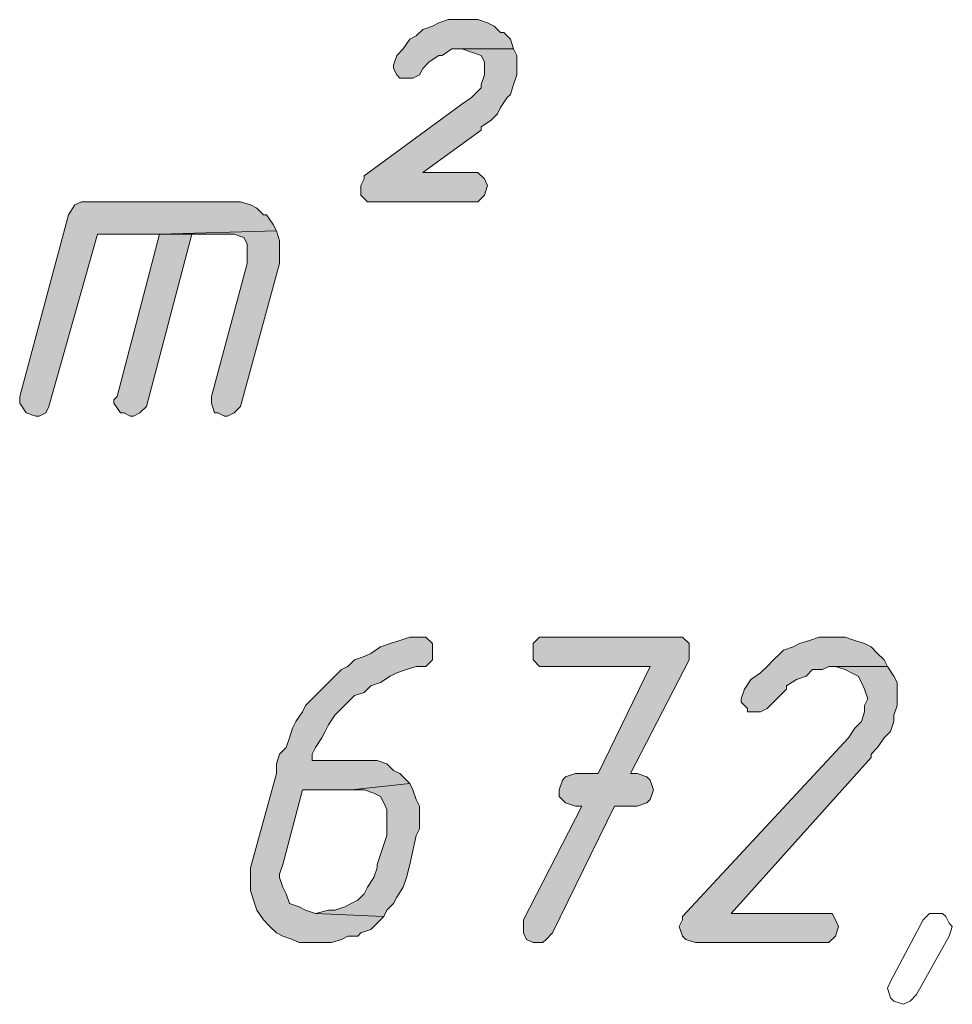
# Model space of a CAD drawing. Header units: inches. Extents: x 1504 to 12593, y -807 to 3183.
# Tile 246 of 256: x 7611 to 7733, y 439 to 567. Entities that reach past the tile are written whole.
import ezdxf

# ---------------------------------------------------------------- set-up
doc = ezdxf.new("R2010")
doc.units = ezdxf.units.IN
doc.header["$MEASUREMENT"] = 0
doc.layers.add('at_Entity', color=7, linetype='Continuous')
doc.layers.add('at_Solid', color=7, linetype='Continuous')

msp = doc.modelspace()

# ---------------------------------------------------------------- hatches: boundary and pattern name
at = {"layer": 'at_Solid', "lineweight": 15}
for points in [[(7669.65, 567.03), (7667.11, 567.03), (7665.85, 566.6), (7665, 566.18), (7663.74, 565.76), (7662.89, 564.92), (7662.05, 564.49), (7661.2, 563.23), (7660.36, 562.38), (7659.93, 561.11), (7659.93, 560.69), (7660.36, 559.85), (7660.78, 559.42), (7662.47, 559.42), (7663.31, 559.85), (7663.74, 560.69), (7664.58, 561.54), (7665.85, 562.38), (7666.27, 562.38), (7667.54, 563.23), (7675.56, 563.23), (7675.14, 564.49), (7674.3, 565.34), (7673.87, 565.34), (7673.03, 566.18), (7672.18, 566.6), (7670.92, 567.03)], [(7675.56, 563.23), (7668.81, 563.23), (7670.07, 562.8), (7671.34, 562.38), (7671.76, 561.54), (7671.76, 559.85), (7671.34, 558.58), (7671.34, 558.16), (7670.49, 557.31), (7670.07, 556.89), (7668.81, 556.04), (7656.13, 546.75), (7656.13, 546.33), (7655.71, 545.49), (7655.71, 544.21), (7656.55, 543.37), (7670.92, 543.37), (7671.76, 544.21), (7672.18, 545.49), (7671.76, 546.33), (7670.92, 547.17), (7663.74, 547.17), (7671.34, 552.67), (7671.34, 553.09), (7672.61, 553.93), (7673.45, 554.77), (7673.87, 555.62), (7674.72, 556.89), (7675.14, 557.31), (7675.56, 558.58), (7675.99, 559.85), (7675.99, 562.38)], [(7638.81, 543.37), (7619.39, 543.37), (7618.54, 542.95), (7617.7, 541.68), (7611.36, 518.03), (7611.36, 517.19), (7612.2, 515.91), (7613.47, 515.49), (7613.89, 515.49), (7614.74, 515.91), (7615.16, 516.76), (7621.49, 539.15), (7629.52, 539.15), (7644.73, 539.57), (7644.31, 540.41), (7643.46, 541.68), (7643.04, 541.68), (7642.19, 542.53), (7641.35, 542.95), (7640.08, 543.37)], [(7629.52, 539.15), (7624.03, 518.03), (7623.61, 517.6), (7623.61, 517.19), (7624.45, 515.91), (7624.88, 515.91), (7625.72, 515.49), (7626.14, 515.49), (7626.98, 515.91), (7627.83, 516.76), (7633.75, 539.15), (7637.97, 539.15)], [(7644.73, 539.57), (7629.52, 539.15), (7639.24, 539.15), (7640.51, 538.72), (7640.93, 537.88), (7640.93, 535.35), (7636.28, 518.03), (7636.28, 517.19), (7636.7, 515.91), (7637.13, 515.91), (7637.97, 515.49), (7638.39, 515.49), (7639.24, 515.91), (7640.08, 516.76), (7645.15, 535.35), (7645.15, 537.03), (7645.15, 538.3)], [(7663.31, 486.77), (7662.05, 486.77), (7660.78, 486.35), (7659.51, 485.93), (7658.25, 485.5), (7656.98, 484.66), (7656.13, 484.24), (7654.87, 483.81), (7654.02, 482.96), (7653.18, 482.55), (7652.33, 481.7), (7651.49, 480.86), (7650.64, 480.01), (7650.22, 479.59), (7649.37, 478.74), (7648.53, 477.9), (7648.11, 477.06), (7647.26, 475.79), (7646.84, 474.94), (7646.41, 473.68), (7646, 472.41), (7645.15, 471.56), (7644.73, 470.3), (7644.73, 469.03), (7641.35, 456.78), (7641.35, 453.82), (7641.77, 452.56), (7642.19, 451.29), (7643.04, 450.02), (7643.88, 449.17), (7644.73, 448.33), (7645.57, 447.91), (7646.84, 447.48), (7647.69, 447.07), (7651.91, 447.07), (7653.18, 447.48), (7654.02, 447.91), (7655.29, 447.91), (7655.71, 448.33), (7656.98, 448.76), (7657.82, 449.6), (7658.67, 450.44), (7649.8, 450.86), (7648.53, 451.29), (7647.69, 451.71), (7646.41, 452.13), (7646, 453.4), (7645.57, 454.25), (7645.15, 455.51), (7645.15, 455.94), (7645.57, 457.2), (7648.11, 466.92), (7654.44, 466.92), (7662.05, 467.76), (7661.2, 468.61), (7660.78, 469.03), (7659.93, 469.45), (7659.09, 470.3), (7657.82, 470.72), (7649.37, 470.72), (7649.37, 471.56), (7649.8, 472.41), (7650.64, 473.68), (7651.06, 474.52), (7651.49, 475.37), (7652.33, 476.63), (7653.18, 477.48), (7654.02, 478.32), (7654.87, 479.17), (7656.13, 479.59), (7656.98, 480.43), (7658.25, 480.86), (7659.51, 481.7), (7660.36, 482.12), (7661.62, 482.55), (7662.89, 482.96), (7664.16, 482.96), (7665, 483.81), (7665, 485.93), (7664.16, 486.77)], [(7696.26, 486.77), (7678.94, 486.77), (7678.1, 485.93), (7678.1, 483.81), (7678.94, 482.96), (7693.3, 482.96), (7686.55, 469.03), (7683.59, 469.03), (7682.32, 468.61), (7681.9, 468.18), (7681.48, 466.92), (7681.48, 466.07), (7682.32, 465.22), (7683.59, 464.81), (7684.43, 464.81), (7676.83, 450.02), (7676.83, 448.33), (7677.25, 447.48), (7678.1, 447.07), (7679.36, 447.07), (7679.79, 447.48), (7680.63, 448.33), (7688.66, 464.81), (7691.61, 464.81), (7692.88, 465.22), (7693.3, 465.65), (7693.73, 466.92), (7693.3, 468.18), (7692.88, 468.61), (7691.61, 469.03), (7690.77, 469.03), (7698.38, 483.81), (7698.38, 485.93), (7697.53, 486.77)], [(7717.38, 486.77), (7715.27, 486.77), (7714, 486.35), (7712.73, 485.93), (7711.89, 485.5), (7710.62, 485.08), (7710.2, 484.66), (7709.35, 483.81), (7708.51, 482.96), (7707.66, 482.12), (7706.4, 481.28), (7705.56, 480.01), (7705.13, 478.74), (7705.13, 478.32), (7705.97, 477.48), (7705.97, 477.06), (7707.66, 477.06), (7708.51, 477.48), (7709.35, 478.32), (7710.2, 479.17), (7711.04, 480.01), (7711.04, 480.43), (7712.31, 481.28), (7713.58, 481.7), (7714.43, 482.55), (7715.69, 482.55), (7716.53, 482.96), (7724.14, 482.96), (7723.72, 483.81), (7722.87, 484.66), (7722.03, 485.5), (7721.18, 485.93), (7719.91, 486.35), (7718.65, 486.77)], [(7724.14, 482.96), (7716.53, 482.96), (7717.38, 482.96), (7718.65, 482.55), (7719.5, 482.12), (7720.34, 481.7), (7720.76, 480.86), (7721.18, 480.01), (7721.61, 478.74), (7721.18, 477.9), (7721.18, 477.06), (7720.76, 475.79), (7719.91, 474.94), (7719.07, 473.68), (7697.53, 450.44), (7697.53, 450.02), (7697.1, 449.17), (7697.53, 447.91), (7697.95, 447.48), (7699.22, 447.07), (7716.53, 447.07), (7717.38, 447.91), (7717.8, 449.17), (7717.38, 450.02), (7716.96, 450.86), (7703.86, 450.86), (7722.03, 471.14), (7722.03, 471.56), (7722.87, 472.41), (7723.72, 473.68), (7724.56, 474.52), (7724.98, 475.79), (7724.98, 476.63), (7725.4, 477.9), (7725.4, 480.86), (7724.98, 481.7)], [(7662.05, 467.76), (7654.44, 466.92), (7656.13, 466.92), (7657.4, 466.5), (7658.25, 466.07), (7658.67, 465.22), (7659.09, 464.38), (7659.09, 461), (7657.82, 457.2), (7657.82, 456.78), (7657.4, 455.51), (7656.55, 454.25), (7656.13, 453.4), (7655.29, 452.56), (7654.44, 452.13), (7653.6, 451.71), (7652.33, 451.29), (7651.49, 451.29), (7649.8, 450.86), (7658.67, 450.44), (7659.09, 451.29), (7659.93, 452.13), (7660.36, 452.98), (7661.2, 454.25), (7661.62, 455.51), (7662.05, 457.2), (7662.89, 461), (7663.31, 461.85), (7663.31, 464.81), (7662.89, 465.65), (7662.47, 466.92)]]:
    msp.add_hatch(color=7, dxfattribs=at).paths.add_polyline_path(points)

# ---------------------------------------------------------------- linework, layer by layer
at = {"layer": 'at_Entity', "color": 7, "lineweight": 15}
for p, q in [((7667.11, 567.03), (7665.85, 566.6)), ((7669.65, 567.03), (7667.11, 567.03)), ((7670.92, 567.03), (7669.65, 567.03)), ((7672.18, 566.6), (7670.92, 567.03)), ((7663.74, 565.76), (7662.89, 564.92)), ((7665, 566.18), (7663.74, 565.76)), ((7665.85, 566.6), (7665, 566.18)), ((7673.03, 566.18), (7672.18, 566.6)), ((7673.87, 565.34), (7673.03, 566.18)), ((7662.05, 564.49), (7661.2, 563.23)), ((7662.89, 564.92), (7662.05, 564.49)), ((7674.3, 565.34), (7673.87, 565.34)), ((7675.14, 564.49), (7674.3, 565.34)), ((7675.56, 563.23), (7675.14, 564.49)), ((7661.2, 563.23), (7660.36, 562.38)), ((7666.27, 562.38), (7667.54, 563.23)), ((7667.54, 563.23), (7675.56, 563.23)), ((7675.56, 563.23), (7668.81, 563.23)), ((7668.81, 563.23), (7670.07, 562.8)), ((7675.99, 562.38), (7675.56, 563.23)), ((7660.36, 562.38), (7659.93, 561.11)), ((7660.36, 562.38), (7660.36, 562.38)), ((7664.58, 561.54), (7665.85, 562.38)), ((7665.85, 562.38), (7666.27, 562.38)), ((7670.07, 562.8), (7671.34, 562.38)), ((7671.34, 562.38), (7671.76, 561.54)), ((7675.99, 559.85), (7675.99, 562.38)), ((7659.93, 561.11), (7659.93, 560.69)), ((7659.93, 560.69), (7660.36, 559.85)), ((7663.31, 559.85), (7663.74, 560.69)), ((7663.74, 560.69), (7664.58, 561.54)), ((7671.76, 561.54), (7671.76, 559.85)), ((7660.36, 559.85), (7660.78, 559.42)), ((7660.78, 559.42), (7662.47, 559.42)), ((7662.47, 559.42), (7663.31, 559.85)), ((7671.76, 559.85), (7671.34, 558.58)), ((7675.56, 558.58), (7675.99, 559.85)), ((7671.34, 558.16), (7670.49, 557.31)), ((7671.34, 558.58), (7671.34, 558.16)), ((7675.14, 557.31), (7675.56, 558.58)), ((7670.07, 556.89), (7668.81, 556.04)), ((7670.49, 557.31), (7670.07, 556.89)), ((7673.87, 555.62), (7674.72, 556.89)), ((7674.72, 556.89), (7675.14, 557.31)), ((7668.81, 556.04), (7656.13, 546.75)), ((7673.45, 554.77), (7673.87, 555.62)), ((7672.61, 553.93), (7673.45, 554.77)), ((7671.34, 553.09), (7672.61, 553.93)), ((7671.34, 552.67), (7671.34, 553.09)), ((7663.74, 547.17), (7671.34, 552.67)), ((7656.13, 546.75), (7656.13, 546.33)), ((7670.92, 547.17), (7663.74, 547.17)), ((7671.76, 546.33), (7670.92, 547.17)), ((7656.13, 546.33), (7655.71, 545.49)), ((7655.71, 545.49), (7655.71, 544.21)), ((7672.18, 545.49), (7671.76, 546.33)), ((7671.76, 544.21), (7672.18, 545.49)), ((7655.71, 544.21), (7656.55, 543.37)), ((7670.92, 543.37), (7671.76, 544.21)), ((7618.54, 542.95), (7617.7, 541.68)), ((7619.39, 543.37), (7618.54, 542.95)), ((7638.81, 543.37), (7619.39, 543.37)), ((7640.08, 543.37), (7638.81, 543.37)), ((7641.35, 542.95), (7640.08, 543.37)), ((7642.19, 542.53), (7641.35, 542.95)), ((7656.55, 543.37), (7670.92, 543.37)), ((7617.7, 541.68), (7611.36, 518.03)), ((7643.04, 541.68), (7642.19, 542.53)), ((7643.46, 541.68), (7643.04, 541.68)), ((7644.31, 540.41), (7643.46, 541.68)), ((7644.73, 539.57), (7644.31, 540.41)), ((7615.16, 516.76), (7621.49, 539.15)), ((7621.49, 539.15), (7629.52, 539.15)), ((7629.52, 539.15), (7624.03, 518.03)), ((7627.83, 516.76), (7633.75, 539.15)), ((7644.73, 539.57), (7629.52, 539.15)), ((7629.52, 539.15), (7644.73, 539.57)), ((7637.97, 539.15), (7629.52, 539.15)), ((7629.52, 539.15), (7639.24, 539.15)), ((7633.75, 539.15), (7637.97, 539.15)), ((7639.24, 539.15), (7640.51, 538.72)), ((7645.15, 538.3), (7644.73, 539.57)), ((7640.51, 538.72), (7640.93, 537.88)), ((7640.93, 537.88), (7640.93, 535.35)), ((7645.15, 537.03), (7645.15, 538.3)), ((7645.15, 535.35), (7645.15, 537.03)), ((7640.93, 535.35), (7636.28, 518.03)), ((7640.08, 516.76), (7645.15, 535.35)), ((7611.36, 518.03), (7611.36, 517.19)), ((7611.36, 517.19), (7612.2, 515.91)), ((7624.03, 518.03), (7623.61, 517.6)), ((7623.61, 517.6), (7623.61, 517.19)), ((7623.61, 517.19), (7624.45, 515.91)), ((7636.28, 518.03), (7636.28, 517.19)), ((7636.28, 517.19), (7636.7, 515.91)), ((7612.2, 515.91), (7612.2, 515.91)), ((7612.2, 515.91), (7613.47, 515.49)), ((7613.89, 515.49), (7614.74, 515.91)), ((7614.74, 515.91), (7615.16, 516.76)), ((7624.45, 515.91), (7624.88, 515.91)), ((7624.88, 515.91), (7625.72, 515.49)), ((7626.14, 515.49), (7626.98, 515.91)), ((7626.98, 515.91), (7627.83, 516.76)), ((7636.7, 515.91), (7637.13, 515.91)), ((7637.13, 515.91), (7637.97, 515.49)), ((7638.39, 515.49), (7639.24, 515.91)), ((7639.24, 515.91), (7640.08, 516.76)), ((7613.47, 515.49), (7613.89, 515.49)), ((7625.72, 515.49), (7626.14, 515.49)), ((7637.97, 515.49), (7638.39, 515.49)), ((7662.05, 486.77), (7660.78, 486.35)), ((7663.31, 486.77), (7662.05, 486.77)), ((7664.16, 486.77), (7663.31, 486.77)), ((7665, 485.93), (7664.16, 486.77)), ((7678.94, 486.77), (7678.1, 485.93)), ((7696.26, 486.77), (7678.94, 486.77)), ((7697.53, 486.77), (7696.26, 486.77)), ((7698.38, 485.93), (7697.53, 486.77)), ((7715.27, 486.77), (7714, 486.35)), ((7717.38, 486.77), (7715.27, 486.77)), ((7718.65, 486.77), (7717.38, 486.77)), ((7719.91, 486.35), (7718.65, 486.77)), ((7658.25, 485.5), (7656.98, 484.66)), ((7659.51, 485.93), (7658.25, 485.5)), ((7660.78, 486.35), (7659.51, 485.93)), ((7665, 483.81), (7665, 485.93)), ((7678.1, 485.93), (7678.1, 483.81)), ((7698.38, 483.81), (7698.38, 485.93)), ((7710.62, 485.08), (7710.2, 484.66)), ((7711.89, 485.5), (7710.62, 485.08)), ((7712.73, 485.93), (7711.89, 485.5)), ((7714, 486.35), (7712.73, 485.93)), ((7721.18, 485.93), (7719.91, 486.35)), ((7722.03, 485.5), (7721.18, 485.93)), ((7722.87, 484.66), (7722.03, 485.5)), ((7654.87, 483.81), (7654.02, 482.96)), ((7656.13, 484.24), (7654.87, 483.81)), ((7656.98, 484.66), (7656.13, 484.24)), ((7664.16, 482.96), (7665, 483.81)), ((7678.1, 483.81), (7678.94, 482.96)), ((7690.77, 469.03), (7698.38, 483.81)), ((7709.35, 483.81), (7708.51, 482.96)), ((7710.2, 484.66), (7709.35, 483.81)), ((7723.72, 483.81), (7722.87, 484.66)), ((7724.14, 482.96), (7723.72, 483.81)), ((7653.18, 482.55), (7652.33, 481.7)), ((7654.02, 482.96), (7653.18, 482.55)), ((7660.36, 482.12), (7661.62, 482.55)), ((7661.62, 482.55), (7662.89, 482.96)), ((7662.89, 482.96), (7664.16, 482.96)), ((7678.94, 482.96), (7693.3, 482.96)), ((7693.3, 482.96), (7686.55, 469.03)), ((7708.51, 482.96), (7707.66, 482.12)), ((7713.58, 481.7), (7714.43, 482.55)), ((7714.43, 482.55), (7715.69, 482.55)), ((7715.69, 482.55), (7716.53, 482.96)), ((7724.14, 482.96), (7716.53, 482.96)), ((7716.53, 482.96), (7717.38, 482.96)), ((7716.53, 482.96), (7724.14, 482.96)), ((7717.38, 482.96), (7718.65, 482.55)), ((7718.65, 482.55), (7719.5, 482.12)), ((7724.98, 481.7), (7724.14, 482.96)), ((7652.33, 481.7), (7651.49, 480.86)), ((7658.25, 480.86), (7659.51, 481.7)), ((7659.51, 481.7), (7660.36, 482.12)), ((7706.4, 481.28), (7705.56, 480.01)), ((7707.66, 482.12), (7706.4, 481.28)), ((7711.04, 480.43), (7712.31, 481.28)), ((7712.31, 481.28), (7713.58, 481.7)), ((7719.5, 482.12), (7720.34, 481.7)), ((7720.34, 481.7), (7720.76, 480.86)), ((7725.4, 480.86), (7724.98, 481.7)), ((7650.64, 480.01), (7650.22, 479.59)), ((7651.49, 480.86), (7650.64, 480.01)), ((7656.13, 479.59), (7656.98, 480.43)), ((7656.98, 480.43), (7658.25, 480.86)), ((7705.56, 480.01), (7705.13, 478.74)), ((7705.56, 480.01), (7705.56, 480.01)), ((7710.2, 479.17), (7711.04, 480.01)), ((7711.04, 480.01), (7711.04, 480.43)), ((7720.76, 480.86), (7721.18, 480.01)), ((7721.18, 480.01), (7721.61, 478.74)), ((7725.4, 477.9), (7725.4, 480.86)), ((7649.37, 478.74), (7648.53, 477.9)), ((7650.22, 479.59), (7649.37, 478.74)), ((7654.02, 478.32), (7654.87, 479.17)), ((7654.87, 479.17), (7656.13, 479.59)), ((7705.13, 478.74), (7705.13, 478.32)), ((7709.35, 478.32), (7710.2, 479.17)), ((7721.61, 478.74), (7721.18, 477.9)), ((7648.53, 477.9), (7648.11, 477.06)), ((7652.33, 476.63), (7653.18, 477.48)), ((7653.18, 477.48), (7654.02, 478.32)), ((7705.13, 478.32), (7705.97, 477.48)), ((7705.97, 477.48), (7705.97, 477.06)), ((7707.66, 477.06), (7708.51, 477.48)), ((7708.51, 477.48), (7709.35, 478.32)), ((7721.18, 477.9), (7721.18, 477.06)), ((7724.98, 476.63), (7725.4, 477.9)), ((7648.11, 477.06), (7647.26, 475.79)), ((7651.49, 475.37), (7652.33, 476.63)), ((7705.97, 477.06), (7707.66, 477.06)), ((7721.18, 477.06), (7720.76, 475.79)), ((7724.98, 475.79), (7724.98, 476.63)), ((7646.84, 474.94), (7646.41, 473.68)), ((7647.26, 475.79), (7646.84, 474.94)), ((7651.06, 474.52), (7651.49, 475.37)), ((7719.91, 474.94), (7719.07, 473.68)), ((7720.76, 475.79), (7719.91, 474.94)), ((7724.56, 474.52), (7724.98, 475.79)), ((7646.41, 473.68), (7646, 472.41)), ((7649.8, 472.41), (7650.64, 473.68)), ((7650.64, 473.68), (7651.06, 474.52)), ((7719.07, 473.68), (7697.53, 450.44)), ((7722.87, 472.41), (7723.72, 473.68)), ((7723.72, 473.68), (7724.56, 474.52)), ((7646, 472.41), (7645.15, 471.56)), ((7649.37, 471.56), (7649.8, 472.41)), ((7722.03, 471.56), (7722.87, 472.41)), ((7645.15, 471.56), (7644.73, 470.3)), ((7649.37, 470.72), (7649.37, 471.56)), ((7703.86, 450.86), (7722.03, 471.14)), ((7722.03, 471.14), (7722.03, 471.56)), ((7644.73, 470.3), (7644.73, 469.03)), ((7657.82, 470.72), (7649.37, 470.72)), ((7659.09, 470.3), (7657.82, 470.72)), ((7659.93, 469.45), (7659.09, 470.3)), ((7644.73, 469.03), (7641.35, 456.78)), ((7660.78, 469.03), (7659.93, 469.45)), ((7661.2, 468.61), (7660.78, 469.03)), ((7662.05, 467.76), (7661.2, 468.61)), ((7682.32, 468.61), (7681.9, 468.18)), ((7683.59, 469.03), (7682.32, 468.61)), ((7686.55, 469.03), (7683.59, 469.03)), ((7691.61, 469.03), (7690.77, 469.03)), ((7692.88, 468.61), (7691.61, 469.03)), ((7693.3, 468.18), (7692.88, 468.61)), ((7662.05, 467.76), (7654.44, 466.92)), ((7654.44, 466.92), (7662.05, 467.76)), ((7662.47, 466.92), (7662.05, 467.76)), ((7681.9, 468.18), (7681.48, 466.92)), ((7693.73, 466.92), (7693.3, 468.18)), ((7645.57, 457.2), (7648.11, 466.92)), ((7648.11, 466.92), (7654.44, 466.92)), ((7654.44, 466.92), (7656.13, 466.92)), ((7656.13, 466.92), (7657.4, 466.5)), ((7657.4, 466.5), (7658.25, 466.07)), ((7658.25, 466.07), (7658.67, 465.22)), ((7662.89, 465.65), (7662.47, 466.92)), ((7681.48, 466.92), (7681.48, 466.07)), ((7681.48, 466.07), (7682.32, 465.22)), ((7693.3, 465.65), (7693.73, 466.92)), ((7658.67, 465.22), (7659.09, 464.38)), ((7663.31, 464.81), (7662.89, 465.65)), ((7663.31, 461.85), (7663.31, 464.81)), ((7684.43, 464.81), (7676.83, 450.02)), ((7680.63, 448.33), (7688.66, 464.81)), ((7682.32, 465.22), (7683.59, 464.81)), ((7683.59, 464.81), (7684.43, 464.81)), ((7688.66, 464.81), (7691.61, 464.81)), ((7691.61, 464.81), (7692.88, 465.22)), ((7692.88, 465.22), (7693.3, 465.65)), ((7659.09, 464.38), (7659.09, 461)), ((7659.09, 461), (7657.82, 457.2)), ((7662.05, 457.2), (7662.89, 461)), ((7662.89, 461), (7663.31, 461.85)), ((7645.15, 455.94), (7645.57, 457.2)), ((7657.82, 457.2), (7657.82, 456.78)), ((7661.62, 455.51), (7662.05, 457.2)), ((7641.35, 456.78), (7641.35, 453.82)), ((7645.15, 455.51), (7645.15, 455.94)), ((7657.82, 456.78), (7657.4, 455.51)), ((7645.57, 454.25), (7645.15, 455.51)), ((7657.4, 455.51), (7656.55, 454.25)), ((7661.2, 454.25), (7661.62, 455.51)), ((7641.35, 453.82), (7641.77, 452.56)), ((7646, 453.4), (7645.57, 454.25)), ((7646.41, 452.13), (7646, 453.4)), ((7656.13, 453.4), (7655.29, 452.56)), ((7656.55, 454.25), (7656.13, 453.4)), ((7660.36, 452.98), (7661.2, 454.25)), ((7641.77, 452.56), (7642.19, 451.29)), ((7647.69, 451.71), (7646.41, 452.13)), ((7646.41, 452.13), (7646.41, 452.13)), ((7654.44, 452.13), (7653.6, 451.71)), ((7655.29, 452.56), (7654.44, 452.13)), ((7659.09, 451.29), (7659.93, 452.13)), ((7659.93, 452.13), (7660.36, 452.98)), ((7642.19, 451.29), (7642.19, 451.29)), ((7642.19, 451.29), (7643.04, 450.02)), ((7648.53, 451.29), (7647.69, 451.71)), ((7649.8, 450.86), (7648.53, 451.29)), ((7651.49, 451.29), (7649.8, 450.86)), ((7649.8, 450.86), (7658.67, 450.44)), ((7658.67, 450.44), (7649.8, 450.86)), ((7649.8, 450.86), (7649.8, 450.86)), ((7652.33, 451.29), (7651.49, 451.29)), ((7653.6, 451.71), (7652.33, 451.29)), ((7658.67, 450.44), (7659.09, 451.29)), ((7716.96, 450.86), (7703.86, 450.86)), ((7717.38, 450.02), (7716.96, 450.86)), ((7728.78, 450.02), (7729.63, 450.86)), ((7729.63, 450.86), (7731.32, 450.86)), ((7731.32, 450.86), (7731.74, 450.44)), ((7643.04, 450.02), (7643.88, 449.17)), ((7656.98, 448.76), (7657.82, 449.6)), ((7657.82, 449.6), (7658.67, 450.44)), ((7676.83, 450.02), (7676.83, 448.33)), ((7697.53, 450.02), (7697.1, 449.17)), ((7697.53, 450.44), (7697.53, 450.02)), ((7717.8, 449.17), (7717.38, 450.02)), ((7724.56, 441.99), (7728.78, 450.02)), ((7728.78, 450.02), (7728.78, 450.02)), ((7731.74, 450.44), (7732.17, 449.6)), ((7732.17, 449.6), (7732.58, 449.17)), ((7643.88, 449.17), (7644.73, 448.33)), ((7644.73, 448.33), (7645.57, 447.91)), ((7655.29, 447.91), (7655.71, 448.33)), ((7655.71, 448.33), (7656.98, 448.76)), ((7676.83, 448.33), (7677.25, 447.48)), ((7679.79, 447.48), (7680.63, 448.33)), ((7697.1, 449.17), (7697.53, 447.91)), ((7717.38, 447.91), (7717.8, 449.17)), ((7732.58, 449.17), (7732.17, 447.91)), ((7645.57, 447.91), (7646.84, 447.48)), ((7646.84, 447.48), (7647.69, 447.07)), ((7647.69, 447.07), (7651.91, 447.07)), ((7651.91, 447.07), (7653.18, 447.48)), ((7653.18, 447.48), (7654.02, 447.91)), ((7654.02, 447.91), (7655.29, 447.91)), ((7677.25, 447.48), (7678.1, 447.07)), ((7678.1, 447.07), (7679.36, 447.07)), ((7679.36, 447.07), (7679.79, 447.48)), ((7697.53, 447.91), (7697.95, 447.48)), ((7697.95, 447.48), (7699.22, 447.07)), ((7699.22, 447.07), (7716.53, 447.07)), ((7716.53, 447.07), (7717.38, 447.91)), ((7732.17, 447.91), (7727.94, 440.3)), ((7732.17, 447.91), (7732.17, 447.91)), ((7724.14, 441.15), (7724.56, 441.99)), ((7724.56, 441.99), (7724.56, 441.99)), ((7724.56, 439.88), (7724.14, 441.15)), ((7727.94, 440.3), (7727.09, 439.46)), ((7724.98, 439.46), (7724.56, 439.88)), ((7726.25, 439.04), (7724.98, 439.46)), ((7727.09, 439.46), (7726.25, 439.04))]:
    msp.add_line(p, q, dxfattribs=at)

doc.saveas('drawing.dxf')
